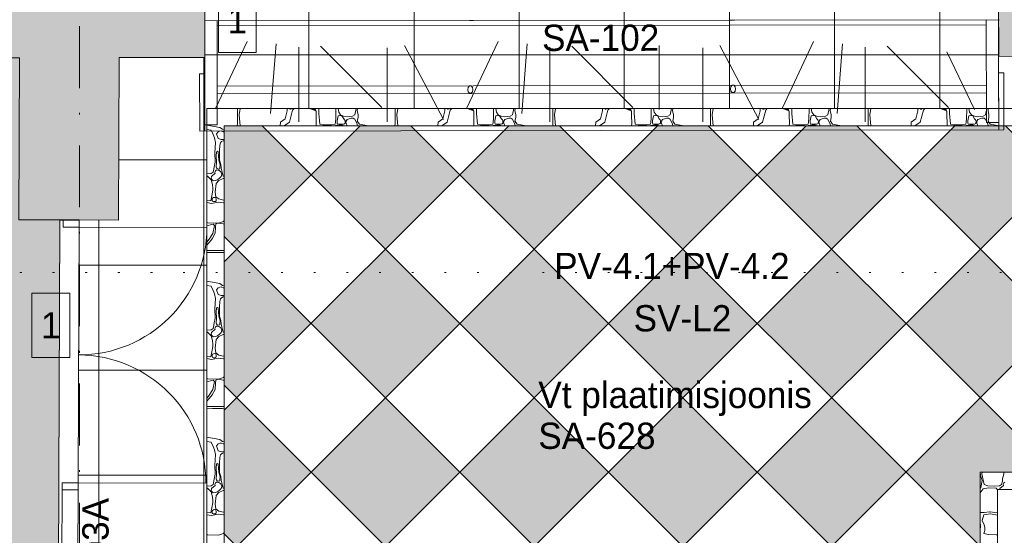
# Paper-space layout 'SA-902 Ruumi 103 siseviimistlused' of a CAD drawing. Header units: millimetres. Extents: x 15 to 415, y 5 to 292.
# Tile 46 of 71: x 135 to 191, y 98 to 127. Entities that reach past the tile are written whole.
import ezdxf
from ezdxf.xclip import XClip

# ---------------------------------------------------------------- set-up
doc = ezdxf.new("R2010")
doc.units = ezdxf.units.MM
doc.header["$MEASUREMENT"] = 0
doc.header["$XCLIPFRAME"] = 2
doc.linetypes.add('Dense Dotted', pattern=[1.763889, 0, -1.763889])
doc.linetypes.add('Dot & Dashed', pattern=[6.702778, 3.527778, -1.763889, 0, -1.411111])
for name, color, linetype in [('AR - Lõikejoon plaanis', 7, 'Continuous'), ('AR - Mööbel', 7, 'Continuous'), ('AR - Seinad SS 2', 7, 'Continuous'), ('AR - Seinad SS.ol', 7, 'Continuous'), ('AR - Teljed', 7, 'Continuous'), ('Märkused - Muinsuskaitselised väärtused', 7, 'Continuous'), ('SA - põrandaviimistlus', 7, 'Continuous'), ('SA - tähistused - põrandaviimistlus', 7, 'Continuous'), ('SA - tähistused - seinteviimistlus', 7, 'Continuous')]:
    doc.layers.add(name, color=color, linetype=linetype)
doc.styles.add('GENERATED_STYLE_1', font='txt')
doc.styles.add('GENERATED_STYLE_3', font='txt')
doc.styles.add('GENERATED_STYLE_4', font='txt')

# ---------------------------------------------------------------- blocks, each defined once
blk = doc.blocks.new('*X11')
at = {"layer": 'SA - põrandaviimistlus', "color": 254, "linetype": 'Continuous', "lineweight": 13}
for p, q in [((147.367, 121.361), (147.374, 122.115)), ((147.374, 122.115), (147.377, 122.227)), ((147.519, 122.227), (147.464, 121.853)), ((150.097, 121.637), (150.209, 122.081)), ((150.209, 122.081), (150.203, 122.227)), ((150.521, 122.128), (150.347, 121.439)), ((150.349, 122.227), (150.355, 122.209)), ((150.355, 122.209), (150.368, 122.177)), ((150.368, 122.177), (150.407, 122.181)), ((150.407, 122.181), (150.442, 122.208)), ((150.442, 122.208), (150.455, 122.227)), ((150.609, 122.227), (150.521, 122.128)), ((151.487, 122.219), (151.455, 122.227)), ((151.754, 122.128), (151.487, 122.219)), ((151.708, 122.187), (151.659, 122.227)), ((151.774, 122.163), (151.708, 122.187)), ((151.834, 122.105), (151.754, 122.128)), ((151.804, 122.166), (151.774, 122.163)), ((151.82, 122.183), (151.804, 122.166)), ((151.846, 122.221), (151.82, 122.183)), ((151.86, 122.075), (151.834, 122.105)), ((151.847, 122.227), (151.846, 122.221)), ((151.861, 122.051), (151.86, 122.075)), ((151.863, 121.848), (151.861, 122.051)), ((152.019, 122.227), (152.013, 121.927)), ((152.986, 121.646), (152.994, 122.148)), ((152.994, 122.148), (152.994, 122.227)), ((153.119, 122.227), (153.153, 122.016)), ((153.153, 122.016), (153.261, 121.865)), ((154.075, 121.865), (154.145, 122.227)), ((154.22, 122.227), (154.21, 122.085)), ((154.21, 122.085), (154.265, 121.875)), ((156.367, 121.361), (156.374, 122.115)), ((156.374, 122.115), (156.377, 122.227)), ((156.519, 122.227), (156.464, 121.853)), ((159.097, 121.637), (159.209, 122.081)), ((159.209, 122.081), (159.203, 122.227)), ((159.521, 122.128), (159.347, 121.439)), ((159.349, 122.227), (159.355, 122.209)), ((159.355, 122.209), (159.368, 122.177)), ((159.368, 122.177), (159.407, 122.181)), ((159.407, 122.181), (159.442, 122.208)), ((159.442, 122.208), (159.455, 122.227)), ((159.609, 122.227), (159.521, 122.128)), ((160.487, 122.219), (160.455, 122.227)), ((160.754, 122.128), (160.487, 122.219)), ((160.708, 122.187), (160.659, 122.227)), ((160.774, 122.163), (160.708, 122.187)), ((160.834, 122.105), (160.754, 122.128)), ((160.804, 122.166), (160.774, 122.163)), ((160.82, 122.183), (160.804, 122.166)), ((160.846, 122.221), (160.82, 122.183)), ((160.86, 122.075), (160.834, 122.105)), ((160.847, 122.227), (160.846, 122.221)), ((160.861, 122.051), (160.86, 122.075)), ((160.863, 121.848), (160.861, 122.051)), ((161.019, 122.227), (161.013, 121.927)), ((161.986, 121.646), (161.994, 122.148)), ((161.994, 122.148), (161.994, 122.227)), ((162.119, 122.227), (162.153, 122.016)), ((162.153, 122.016), (162.261, 121.865)), ((163.075, 121.865), (163.145, 122.227)), ((163.22, 122.227), (163.21, 122.085)), ((163.21, 122.085), (163.265, 121.875)), ((165.367, 121.361), (165.374, 122.115)), ((165.374, 122.115), (165.377, 122.227)), ((165.519, 122.227), (165.464, 121.853)), ((168.097, 121.637), (168.209, 122.081)), ((168.209, 122.081), (168.203, 122.227)), ((168.521, 122.128), (168.347, 121.439)), ((168.349, 122.227), (168.355, 122.209)), ((168.355, 122.209), (168.368, 122.177)), ((168.368, 122.177), (168.407, 122.181)), ((168.407, 122.181), (168.442, 122.208)), ((168.442, 122.208), (168.455, 122.227)), ((168.609, 122.227), (168.521, 122.128)), ((169.487, 122.219), (169.455, 122.227)), ((169.754, 122.128), (169.487, 122.219)), ((169.708, 122.187), (169.659, 122.227)), ((169.774, 122.163), (169.708, 122.187)), ((169.834, 122.105), (169.754, 122.128)), ((169.804, 122.166), (169.774, 122.163)), ((169.82, 122.183), (169.804, 122.166)), ((169.846, 122.221), (169.82, 122.183)), ((169.86, 122.075), (169.834, 122.105)), ((169.847, 122.227), (169.846, 122.221)), ((169.861, 122.051), (169.86, 122.075)), ((169.863, 121.848), (169.861, 122.051)), ((170.019, 122.227), (170.013, 121.927)), ((170.986, 121.646), (170.994, 122.148)), ((170.994, 122.148), (170.994, 122.227)), ((171.119, 122.227), (171.153, 122.016)), ((171.153, 122.016), (171.261, 121.865)), ((172.075, 121.865), (172.145, 122.227)), ((172.22, 122.227), (172.21, 122.085)), ((172.21, 122.085), (172.265, 121.875)), ((174.367, 121.361), (174.374, 122.115)), ((174.374, 122.115), (174.377, 122.227)), ((174.519, 122.227), (174.464, 121.853)), ((177.097, 121.637), (177.209, 122.081)), ((177.209, 122.081), (177.203, 122.227)), ((177.521, 122.128), (177.347, 121.439)), ((177.349, 122.227), (177.355, 122.209)), ((177.355, 122.209), (177.368, 122.177)), ((177.368, 122.177), (177.407, 122.181)), ((177.407, 122.181), (177.442, 122.208)), ((177.442, 122.208), (177.455, 122.227)), ((177.609, 122.227), (177.521, 122.128)), ((178.487, 122.219), (178.455, 122.227)), ((178.754, 122.128), (178.487, 122.219)), ((178.708, 122.187), (178.659, 122.227)), ((178.774, 122.163), (178.708, 122.187)), ((178.834, 122.105), (178.754, 122.128)), ((178.804, 122.166), (178.774, 122.163)), ((178.82, 122.183), (178.804, 122.166)), ((178.846, 122.221), (178.82, 122.183)), ((178.86, 122.075), (178.834, 122.105)), ((178.847, 122.227), (178.846, 122.221)), ((178.861, 122.051), (178.86, 122.075)), ((178.863, 121.848), (178.861, 122.051)), ((179.019, 122.227), (179.013, 121.927)), ((179.986, 121.646), (179.994, 122.148)), ((179.994, 122.148), (179.994, 122.227)), ((180.119, 122.227), (180.153, 122.016)), ((180.153, 122.016), (180.261, 121.865)), ((181.075, 121.865), (181.145, 122.227)), ((181.22, 122.227), (181.21, 122.085)), ((181.21, 122.085), (181.265, 121.875)), ((183.367, 121.361), (183.374, 122.115)), ((183.374, 122.115), (183.377, 122.227)), ((183.519, 122.227), (183.464, 121.853)), ((186.097, 121.637), (186.209, 122.081)), ((186.209, 122.081), (186.203, 122.227)), ((186.521, 122.128), (186.347, 121.439)), ((186.349, 122.227), (186.355, 122.209)), ((186.355, 122.209), (186.368, 122.177)), ((186.368, 122.177), (186.407, 122.181)), ((186.407, 122.181), (186.442, 122.208)), ((186.442, 122.208), (186.455, 122.227)), ((186.609, 122.227), (186.521, 122.128)), ((187.487, 122.219), (187.455, 122.227)), ((187.754, 122.128), (187.487, 122.219)), ((187.708, 122.187), (187.659, 122.227)), ((187.774, 122.163), (187.708, 122.187)), ((187.834, 122.105), (187.754, 122.128)), ((187.804, 122.166), (187.774, 122.163)), ((187.82, 122.183), (187.804, 122.166)), ((187.846, 122.221), (187.82, 122.183)), ((187.86, 122.075), (187.834, 122.105)), ((187.847, 122.227), (187.846, 122.221)), ((187.861, 122.051), (187.86, 122.075)), ((187.863, 121.848), (187.861, 122.051)), ((188.019, 122.227), (188.013, 121.927)), ((188.986, 121.646), (188.994, 122.148)), ((188.994, 122.148), (188.994, 122.227)), ((189.119, 122.227), (189.153, 122.016)), ((189.153, 122.016), (189.261, 121.865)), ((190.075, 121.865), (190.145, 122.227)), ((190.22, 122.227), (190.21, 122.085)), ((190.21, 122.085), (190.265, 121.875)), ((147.464, 121.853), (147.528, 121.231)), ((149.817, 121.231), (149.822, 121.434)), ((149.822, 121.434), (150.097, 121.637)), ((150.347, 121.439), (150.037, 121.231)), ((151.873, 121.37), (151.863, 121.848)), ((152.013, 121.927), (152.066, 121.325)), ((152.943, 121.325), (152.972, 121.445)), ((152.972, 121.445), (152.986, 121.646)), ((153.059, 121.509), (153.057, 121.388)), ((153.057, 121.388), (153.073, 121.346)), ((153.112, 121.793), (153.059, 121.509)), ((153.131, 121.806), (153.112, 121.793)), ((153.182, 121.82), (153.131, 121.806)), ((153.338, 121.793), (153.182, 121.82)), ((153.261, 121.865), (153.43, 121.779)), ((153.445, 121.633), (153.338, 121.793)), ((153.43, 121.779), (153.634, 121.746)), ((153.491, 121.568), (153.445, 121.633)), ((153.518, 121.537), (153.491, 121.568)), ((153.527, 121.477), (153.518, 121.537)), ((153.519, 121.379), (153.527, 121.477)), ((153.575, 121.502), (153.563, 121.448)), ((153.563, 121.448), (153.573, 121.381)), ((153.628, 121.583), (153.575, 121.502)), ((153.859, 121.667), (153.628, 121.583)), ((153.634, 121.746), (153.935, 121.782)), ((153.934, 121.67), (153.859, 121.667)), ((153.982, 121.659), (153.934, 121.67)), ((153.935, 121.782), (154.075, 121.865)), ((154.033, 121.637), (153.982, 121.659)), ((154.074, 121.603), (154.033, 121.637)), ((154.209, 121.317), (154.074, 121.603)), ((154.257, 121.711), (154.213, 121.496)), ((154.213, 121.496), (154.334, 121.318)), ((154.265, 121.875), (154.257, 121.711)), ((156.464, 121.853), (156.528, 121.231)), ((158.817, 121.231), (158.822, 121.434)), ((158.822, 121.434), (159.097, 121.637)), ((159.347, 121.439), (159.037, 121.231)), ((160.873, 121.37), (160.863, 121.848)), ((161.013, 121.927), (161.066, 121.325)), ((161.943, 121.325), (161.972, 121.445)), ((161.972, 121.445), (161.986, 121.646)), ((162.059, 121.509), (162.057, 121.388)), ((162.057, 121.388), (162.073, 121.346)), ((162.112, 121.793), (162.059, 121.509)), ((162.131, 121.806), (162.112, 121.793)), ((162.182, 121.82), (162.131, 121.806)), ((162.338, 121.793), (162.182, 121.82)), ((162.261, 121.865), (162.43, 121.779)), ((162.445, 121.633), (162.338, 121.793)), ((162.43, 121.779), (162.634, 121.746)), ((162.491, 121.568), (162.445, 121.633)), ((162.518, 121.537), (162.491, 121.568)), ((162.527, 121.477), (162.518, 121.537)), ((162.519, 121.379), (162.527, 121.477)), ((162.575, 121.502), (162.563, 121.448)), ((162.563, 121.448), (162.573, 121.381)), ((162.628, 121.583), (162.575, 121.502)), ((162.859, 121.667), (162.628, 121.583)), ((162.634, 121.746), (162.935, 121.782)), ((162.934, 121.67), (162.859, 121.667)), ((162.982, 121.659), (162.934, 121.67)), ((162.935, 121.782), (163.075, 121.865)), ((163.033, 121.637), (162.982, 121.659)), ((163.074, 121.603), (163.033, 121.637)), ((163.209, 121.317), (163.074, 121.603)), ((163.257, 121.711), (163.213, 121.496)), ((163.213, 121.496), (163.334, 121.318)), ((163.265, 121.875), (163.257, 121.711)), ((165.464, 121.853), (165.528, 121.231)), ((167.817, 121.231), (167.822, 121.434)), ((167.822, 121.434), (168.097, 121.637)), ((168.347, 121.439), (168.037, 121.231)), ((169.873, 121.37), (169.863, 121.848)), ((170.013, 121.927), (170.066, 121.325)), ((170.943, 121.325), (170.972, 121.445)), ((170.972, 121.445), (170.986, 121.646)), ((171.059, 121.509), (171.057, 121.388)), ((171.057, 121.388), (171.073, 121.346)), ((171.112, 121.793), (171.059, 121.509)), ((171.131, 121.806), (171.112, 121.793)), ((171.182, 121.82), (171.131, 121.806)), ((171.338, 121.793), (171.182, 121.82)), ((171.261, 121.865), (171.43, 121.779)), ((171.445, 121.633), (171.338, 121.793)), ((171.43, 121.779), (171.634, 121.746)), ((171.491, 121.568), (171.445, 121.633)), ((171.518, 121.537), (171.491, 121.568)), ((171.527, 121.477), (171.518, 121.537)), ((171.519, 121.379), (171.527, 121.477)), ((171.575, 121.502), (171.563, 121.448)), ((171.563, 121.448), (171.573, 121.381)), ((171.628, 121.583), (171.575, 121.502)), ((171.859, 121.667), (171.628, 121.583)), ((171.634, 121.746), (171.935, 121.782)), ((171.934, 121.67), (171.859, 121.667)), ((171.982, 121.659), (171.934, 121.67)), ((171.935, 121.782), (172.075, 121.865)), ((172.033, 121.637), (171.982, 121.659)), ((172.074, 121.603), (172.033, 121.637)), ((172.209, 121.317), (172.074, 121.603)), ((172.257, 121.711), (172.213, 121.496)), ((172.213, 121.496), (172.334, 121.318)), ((172.265, 121.875), (172.257, 121.711)), ((174.464, 121.853), (174.528, 121.231)), ((176.817, 121.231), (176.822, 121.434)), ((176.822, 121.434), (177.097, 121.637)), ((177.347, 121.439), (177.037, 121.231)), ((178.873, 121.37), (178.863, 121.848)), ((179.013, 121.927), (179.066, 121.325)), ((179.943, 121.325), (179.972, 121.445)), ((179.972, 121.445), (179.986, 121.646)), ((180.059, 121.509), (180.057, 121.388)), ((180.057, 121.388), (180.073, 121.346)), ((180.112, 121.793), (180.059, 121.509)), ((180.131, 121.806), (180.112, 121.793)), ((180.182, 121.82), (180.131, 121.806)), ((180.338, 121.793), (180.182, 121.82)), ((180.261, 121.865), (180.43, 121.779)), ((180.445, 121.633), (180.338, 121.793)), ((180.43, 121.779), (180.634, 121.746)), ((180.491, 121.568), (180.445, 121.633)), ((180.518, 121.537), (180.491, 121.568)), ((180.527, 121.477), (180.518, 121.537)), ((180.519, 121.379), (180.527, 121.477)), ((180.575, 121.502), (180.563, 121.448)), ((180.563, 121.448), (180.573, 121.381)), ((180.628, 121.583), (180.575, 121.502)), ((180.859, 121.667), (180.628, 121.583)), ((180.634, 121.746), (180.935, 121.782)), ((180.934, 121.67), (180.859, 121.667)), ((180.982, 121.659), (180.934, 121.67)), ((180.935, 121.782), (181.075, 121.865)), ((181.033, 121.637), (180.982, 121.659)), ((181.074, 121.603), (181.033, 121.637)), ((181.209, 121.317), (181.074, 121.603)), ((181.257, 121.711), (181.213, 121.496)), ((181.213, 121.496), (181.334, 121.318)), ((181.265, 121.875), (181.257, 121.711)), ((183.464, 121.853), (183.528, 121.231)), ((185.817, 121.231), (185.822, 121.434)), ((185.822, 121.434), (186.097, 121.637)), ((186.347, 121.439), (186.037, 121.231)), ((187.873, 121.37), (187.863, 121.848)), ((188.013, 121.927), (188.066, 121.325)), ((188.943, 121.325), (188.972, 121.445)), ((188.972, 121.445), (188.986, 121.646)), ((189.059, 121.509), (189.057, 121.388)), ((189.057, 121.388), (189.073, 121.346)), ((189.112, 121.793), (189.059, 121.509)), ((189.131, 121.806), (189.112, 121.793)), ((189.182, 121.82), (189.131, 121.806)), ((189.338, 121.793), (189.182, 121.82)), ((189.261, 121.865), (189.43, 121.779)), ((189.445, 121.633), (189.338, 121.793)), ((189.43, 121.779), (189.634, 121.746)), ((189.491, 121.568), (189.445, 121.633)), ((189.518, 121.537), (189.491, 121.568)), ((189.527, 121.477), (189.518, 121.537)), ((189.519, 121.379), (189.527, 121.477)), ((189.575, 121.502), (189.563, 121.448)), ((189.563, 121.448), (189.573, 121.381)), ((189.628, 121.583), (189.575, 121.502)), ((189.859, 121.667), (189.628, 121.583)), ((189.634, 121.746), (189.935, 121.782)), ((189.934, 121.67), (189.859, 121.667)), ((189.982, 121.659), (189.934, 121.67)), ((189.935, 121.782), (190.075, 121.865)), ((190.033, 121.637), (189.982, 121.659)), ((190.074, 121.603), (190.033, 121.637)), ((190.209, 121.317), (190.074, 121.603)), ((190.257, 121.711), (190.213, 121.496)), ((190.213, 121.496), (190.334, 121.318)), ((190.265, 121.875), (190.257, 121.711)), ((145.626, 121.268), (146.374, 121.141)), ((145.877, 120.988), (145.626, 121.028)), ((145.978, 120.736), (145.877, 120.988)), ((146.268, 120.897), (146.176, 120.78)), ((146.374, 120.933), (146.268, 120.897)), ((146.374, 121.141), (146.512, 121.032)), ((146.454, 120.939), (146.374, 120.933)), ((146.471, 120.931), (146.454, 120.939)), ((146.55, 120.897), (146.471, 120.931)), ((146.512, 121.032), (146.622, 121.006)), ((146.622, 120.888), (146.55, 120.897)), ((147.364, 121.231), (147.367, 121.361)), ((151.87, 121.231), (151.873, 121.37)), ((152.066, 121.325), (152.248, 121.284)), ((152.248, 121.284), (152.503, 121.287)), ((152.503, 121.287), (152.744, 121.288)), ((152.744, 121.288), (152.943, 121.325)), ((152.967, 121.24), (152.929, 121.231)), ((153.171, 121.268), (152.967, 121.24)), ((153.073, 121.346), (153.083, 121.322)), ((153.083, 121.322), (153.112, 121.317)), ((153.112, 121.317), (153.338, 121.317)), ((153.342, 121.265), (153.171, 121.268)), ((153.338, 121.317), (153.432, 121.325)), ((153.474, 121.236), (153.342, 121.265)), ((153.432, 121.325), (153.475, 121.335)), ((153.478, 121.231), (153.474, 121.236)), ((153.475, 121.335), (153.507, 121.359)), ((153.507, 121.359), (153.519, 121.379)), ((153.573, 121.381), (153.637, 121.231)), ((154.223, 121.231), (154.209, 121.317)), ((154.334, 121.318), (154.842, 121.231)), ((156.364, 121.231), (156.367, 121.361)), ((160.87, 121.231), (160.873, 121.37)), ((161.066, 121.325), (161.248, 121.284)), ((161.248, 121.284), (161.503, 121.287)), ((161.503, 121.287), (161.744, 121.288)), ((161.744, 121.288), (161.943, 121.325)), ((161.967, 121.24), (161.929, 121.231)), ((162.171, 121.268), (161.967, 121.24)), ((162.073, 121.346), (162.083, 121.322)), ((162.083, 121.322), (162.112, 121.317)), ((162.112, 121.317), (162.338, 121.317)), ((162.342, 121.265), (162.171, 121.268)), ((162.338, 121.317), (162.432, 121.325)), ((162.474, 121.236), (162.342, 121.265)), ((162.432, 121.325), (162.475, 121.335)), ((162.478, 121.231), (162.474, 121.236)), ((162.475, 121.335), (162.507, 121.359)), ((162.507, 121.359), (162.519, 121.379)), ((162.573, 121.381), (162.637, 121.231)), ((163.223, 121.231), (163.209, 121.317)), ((163.334, 121.318), (163.842, 121.231)), ((165.364, 121.231), (165.367, 121.361)), ((169.87, 121.231), (169.873, 121.37)), ((170.066, 121.325), (170.248, 121.284)), ((170.248, 121.284), (170.503, 121.287)), ((170.503, 121.287), (170.744, 121.288)), ((170.744, 121.288), (170.943, 121.325)), ((170.967, 121.24), (170.929, 121.231)), ((171.171, 121.268), (170.967, 121.24)), ((171.073, 121.346), (171.083, 121.322)), ((171.083, 121.322), (171.112, 121.317)), ((171.112, 121.317), (171.338, 121.317)), ((171.342, 121.265), (171.171, 121.268)), ((171.338, 121.317), (171.432, 121.325)), ((171.474, 121.236), (171.342, 121.265)), ((171.432, 121.325), (171.475, 121.335)), ((171.478, 121.231), (171.474, 121.236)), ((171.475, 121.335), (171.507, 121.359)), ((171.507, 121.359), (171.519, 121.379)), ((171.573, 121.381), (171.637, 121.231)), ((172.223, 121.231), (172.209, 121.317)), ((172.334, 121.318), (172.842, 121.231)), ((174.364, 121.231), (174.367, 121.361)), ((178.87, 121.231), (178.873, 121.37)), ((179.066, 121.325), (179.248, 121.284)), ((179.248, 121.284), (179.503, 121.287)), ((179.503, 121.287), (179.744, 121.288)), ((179.744, 121.288), (179.943, 121.325)), ((179.967, 121.24), (179.929, 121.231)), ((180.171, 121.268), (179.967, 121.24)), ((180.073, 121.346), (180.083, 121.322)), ((180.083, 121.322), (180.112, 121.317)), ((180.112, 121.317), (180.338, 121.317)), ((180.342, 121.265), (180.171, 121.268)), ((180.338, 121.317), (180.432, 121.325)), ((180.474, 121.236), (180.342, 121.265)), ((180.432, 121.325), (180.475, 121.335)), ((180.478, 121.231), (180.474, 121.236)), ((180.475, 121.335), (180.507, 121.359)), ((180.507, 121.359), (180.519, 121.379)), ((180.573, 121.381), (180.637, 121.231)), ((181.223, 121.231), (181.209, 121.317)), ((181.334, 121.318), (181.842, 121.231)), ((183.364, 121.231), (183.367, 121.361)), ((187.87, 121.231), (187.873, 121.37)), ((188.066, 121.325), (188.248, 121.284)), ((188.248, 121.284), (188.503, 121.287)), ((188.503, 121.287), (188.744, 121.288)), ((188.744, 121.288), (188.943, 121.325)), ((188.967, 121.24), (188.929, 121.231)), ((189.171, 121.268), (188.967, 121.24)), ((189.073, 121.346), (189.083, 121.322)), ((189.083, 121.322), (189.112, 121.317)), ((189.112, 121.317), (189.338, 121.317)), ((189.342, 121.265), (189.171, 121.268)), ((189.338, 121.317), (189.432, 121.325)), ((189.474, 121.236), (189.342, 121.265)), ((189.432, 121.325), (189.475, 121.335)), ((189.478, 121.231), (189.474, 121.236)), ((189.475, 121.335), (189.507, 121.359)), ((189.507, 121.359), (189.519, 121.379)), ((189.573, 121.381), (189.637, 121.231)), ((190.223, 121.231), (190.209, 121.317)), ((190.334, 121.318), (190.842, 121.231)), ((146.07, 120.55), (145.978, 120.736)), ((146.127, 120.278), (146.07, 120.55)), ((146.09, 119.686), (146.127, 120.278)), ((146.176, 120.78), (146.268, 120.503)), ((146.268, 120.503), (146.436, 120.446)), ((146.404, 120.268), (146.362, 120.119)), ((146.456, 120.327), (146.404, 120.268)), ((146.436, 120.446), (146.622, 120.457)), ((146.555, 120.372), (146.456, 120.327)), ((146.622, 120.368), (146.555, 120.372)), ((146.172, 119.725), (146.153, 119.524)), ((146.19, 119.76), (146.172, 119.725)), ((146.23, 119.774), (146.19, 119.76)), ((146.267, 119.749), (146.23, 119.774)), ((146.278, 119.725), (146.267, 119.749)), ((146.31, 119.271), (146.278, 119.725)), ((146.362, 120.119), (146.345, 119.807)), ((146.345, 119.807), (146.357, 119.265)), ((146.043, 118.891), (146.109, 119.161)), ((146.109, 119.161), (146.09, 119.686)), ((146.153, 119.524), (146.181, 119.158)), ((146.181, 119.158), (146.159, 118.882)), ((146.378, 119.01), (146.31, 119.271)), ((146.357, 119.265), (146.424, 119.027)), ((145.869, 118.499), (145.978, 118.576)), ((145.978, 118.576), (146.03, 118.762)), ((146.03, 118.762), (146.043, 118.891)), ((146.093, 118.615), (146.079, 118.573)), ((146.079, 118.573), (146.093, 118.524)), ((146.111, 118.669), (146.093, 118.615)), ((146.172, 118.709), (146.111, 118.669)), ((146.159, 118.882), (146.172, 118.836)), ((146.172, 118.836), (146.209, 118.785)), ((146.246, 118.7), (146.172, 118.709)), ((146.209, 118.785), (146.308, 118.754)), ((146.316, 118.689), (146.246, 118.7)), ((146.308, 118.754), (146.359, 118.78)), ((146.426, 118.606), (146.316, 118.689)), ((146.359, 118.78), (146.376, 118.836)), ((146.376, 118.836), (146.378, 119.01)), ((146.424, 119.027), (146.436, 118.821)), ((146.48, 118.466), (146.426, 118.606)), ((146.436, 118.821), (146.555, 118.358)), ((145.626, 118.48), (145.869, 118.499)), ((145.626, 118.36), (145.671, 118.358)), ((145.671, 118.358), (145.881, 118.148)), ((145.885, 118.339), (145.879, 118.218)), ((145.879, 118.218), (145.922, 118.152)), ((145.881, 118.148), (145.945, 117.874)), ((146.093, 118.524), (145.885, 118.339)), ((145.922, 118.152), (145.982, 118.095)), ((145.982, 118.095), (146.119, 118.105)), ((146.119, 118.105), (146.225, 118.154)), ((146.303, 118.105), (146.152, 117.935)), ((146.225, 118.154), (146.372, 118.267)), ((146.555, 118.222), (146.303, 118.105)), ((146.372, 118.267), (146.451, 118.345)), ((146.451, 118.345), (146.48, 118.466)), ((146.555, 118.358), (146.622, 118.351)), ((146.622, 118.225), (146.555, 118.222)), ((145.966, 117.547), (145.92, 117.238)), ((145.945, 117.874), (145.94, 117.836)), ((145.94, 117.836), (145.964, 117.695)), ((145.964, 117.695), (145.966, 117.547)), ((146.152, 117.935), (146.092, 117.442)), ((145.848, 116.948), (145.626, 116.974)), ((145.92, 117.238), (145.848, 116.948)), ((145.935, 117.054), (145.931, 116.99)), ((145.931, 116.99), (145.939, 116.941)), ((145.958, 117.095), (145.935, 117.054)), ((145.939, 116.941), (145.958, 116.919)), ((145.998, 117.131), (145.958, 117.095)), ((145.958, 116.919), (146.011, 116.901)), ((146.064, 117.146), (145.998, 117.131)), ((146.011, 116.901), (146.074, 116.9)), ((146.131, 117.13), (146.064, 117.146)), ((146.074, 116.9), (146.115, 116.904)), ((146.092, 117.442), (146.144, 117.177)), ((146.115, 116.904), (146.144, 116.919)), ((146.144, 117.095), (146.131, 117.13)), ((146.144, 117.177), (146.303, 117.055)), ((146.159, 117.057), (146.144, 117.095)), ((146.144, 116.919), (146.154, 116.952)), ((146.154, 116.952), (146.162, 117.004)), ((146.162, 117.004), (146.159, 117.057)), ((146.303, 117.055), (146.573, 116.991)), ((146.573, 116.991), (146.622, 116.989)), ((145.626, 116.845), (145.884, 116.795)), ((145.884, 116.795), (146.278, 116.877)), ((146.278, 116.877), (146.582, 116.84)), ((146.582, 116.84), (146.622, 116.821)), ((146.582, 115.772), (146.283, 115.673)), ((146.622, 115.861), (146.582, 115.772)), ((145.683, 115.698), (145.626, 115.7)), ((145.916, 115.604), (145.626, 115.525)), ((146.283, 115.673), (145.683, 115.698)), ((145.991, 115.614), (145.916, 115.604)), ((145.963, 115.084), (146.061, 115.54)), ((146.061, 115.54), (145.991, 115.614)), ((146.117, 115.445), (146.102, 115.094)), ((146.144, 115.626), (146.117, 115.445)), ((146.248, 115.666), (146.144, 115.626)), ((146.55, 115.626), (146.248, 115.666)), ((146.622, 115.619), (146.55, 115.626)), ((145.626, 114.578), (145.763, 114.754)), ((145.763, 114.754), (145.963, 115.084)), ((145.921, 114.777), (145.763, 114.569)), ((146.102, 115.094), (145.921, 114.777)), ((145.763, 114.569), (145.626, 114.409)), ((145.626, 114.111), (146.622, 114.113)), ((145.956, 113.996), (145.626, 113.988)), ((146.528, 113.999), (145.956, 113.996)), ((146.622, 113.988), (146.528, 113.999)), ((145.626, 112.354), (146.374, 112.227)), ((145.877, 112.074), (145.626, 112.114)), ((145.978, 111.822), (145.877, 112.074)), ((146.268, 111.983), (146.176, 111.866)), ((146.176, 111.866), (146.268, 111.589)), ((146.374, 112.019), (146.268, 111.983)), ((146.374, 112.227), (146.512, 112.118)), ((146.454, 112.025), (146.374, 112.019)), ((146.471, 112.017), (146.454, 112.025)), ((146.55, 111.983), (146.471, 112.017)), ((146.512, 112.118), (146.622, 112.092)), ((146.622, 111.974), (146.55, 111.983)), ((146.07, 111.636), (145.978, 111.822)), ((146.127, 111.364), (146.07, 111.636)), ((146.09, 110.772), (146.127, 111.364)), ((146.268, 111.589), (146.436, 111.532)), ((146.404, 111.354), (146.362, 111.205)), ((146.456, 111.413), (146.404, 111.354)), ((146.436, 111.532), (146.622, 111.543)), ((146.555, 111.458), (146.456, 111.413)), ((146.622, 111.454), (146.555, 111.458)), ((146.109, 110.247), (146.09, 110.772)), ((146.172, 110.811), (146.153, 110.61)), ((146.19, 110.846), (146.172, 110.811)), ((146.23, 110.861), (146.19, 110.846)), ((146.267, 110.835), (146.23, 110.861)), ((146.278, 110.811), (146.267, 110.835)), ((146.31, 110.357), (146.278, 110.811)), ((146.362, 111.205), (146.345, 110.893)), ((146.345, 110.893), (146.357, 110.351)), ((146.043, 109.977), (146.109, 110.247)), ((146.153, 110.61), (146.181, 110.244)), ((146.181, 110.244), (146.159, 109.968)), ((146.378, 110.096), (146.31, 110.357)), ((146.357, 110.351), (146.424, 110.113)), ((145.626, 109.566), (145.869, 109.585)), ((145.869, 109.585), (145.978, 109.662)), ((146.093, 109.61), (145.885, 109.426)), ((145.978, 109.662), (146.03, 109.848)), ((146.03, 109.848), (146.043, 109.977)), ((146.093, 109.701), (146.079, 109.659)), ((146.079, 109.659), (146.093, 109.61)), ((146.111, 109.755), (146.093, 109.701)), ((146.172, 109.795), (146.111, 109.755)), ((146.159, 109.968), (146.172, 109.922)), ((146.172, 109.922), (146.209, 109.871)), ((146.246, 109.786), (146.172, 109.795)), ((146.209, 109.871), (146.308, 109.84)), ((146.316, 109.775), (146.246, 109.786)), ((146.308, 109.84), (146.359, 109.866)), ((146.426, 109.692), (146.316, 109.775)), ((146.359, 109.866), (146.376, 109.922)), ((146.376, 109.922), (146.378, 110.096)), ((146.424, 110.113), (146.436, 109.907)), ((146.48, 109.552), (146.426, 109.692)), ((146.436, 109.907), (146.555, 109.444)), ((145.626, 109.446), (145.671, 109.444)), ((145.671, 109.444), (145.881, 109.234)), ((145.885, 109.426), (145.879, 109.304)), ((145.879, 109.304), (145.922, 109.238)), ((145.881, 109.234), (145.945, 108.96)), ((145.922, 109.238), (145.982, 109.181)), ((145.982, 109.181), (146.119, 109.191)), ((146.152, 109.021), (146.092, 108.528)), ((146.119, 109.191), (146.225, 109.24)), ((146.303, 109.191), (146.152, 109.021)), ((146.225, 109.24), (146.372, 109.353)), ((146.555, 109.308), (146.303, 109.191)), ((146.372, 109.353), (146.451, 109.431)), ((146.451, 109.431), (146.48, 109.552)), ((146.555, 109.444), (146.622, 109.437)), ((146.622, 109.311), (146.555, 109.308)), ((145.966, 108.633), (145.92, 108.324)), ((145.945, 108.96), (145.94, 108.922)), ((145.94, 108.922), (145.964, 108.781)), ((145.964, 108.781), (145.966, 108.633)), ((146.092, 108.528), (146.144, 108.263)), ((145.848, 108.034), (145.626, 108.06)), ((145.626, 107.932), (145.884, 107.881)), ((145.92, 108.324), (145.848, 108.034)), ((145.884, 107.881), (146.278, 107.963)), ((145.935, 108.14), (145.931, 108.076)), ((145.931, 108.076), (145.939, 108.027)), ((145.958, 108.181), (145.935, 108.14)), ((145.939, 108.027), (145.958, 108.005)), ((145.998, 108.217), (145.958, 108.181)), ((145.958, 108.005), (146.011, 107.987)), ((146.064, 108.232), (145.998, 108.217)), ((146.011, 107.987), (146.074, 107.986)), ((146.131, 108.216), (146.064, 108.232)), ((146.074, 107.986), (146.115, 107.99)), ((146.115, 107.99), (146.144, 108.005)), ((146.144, 108.181), (146.131, 108.216)), ((146.144, 108.263), (146.303, 108.141)), ((146.159, 108.143), (146.144, 108.181)), ((146.144, 108.005), (146.154, 108.038)), ((146.154, 108.038), (146.162, 108.09)), ((146.162, 108.09), (146.159, 108.143)), ((146.278, 107.963), (146.582, 107.926)), ((146.303, 108.141), (146.573, 108.077)), ((146.573, 108.077), (146.622, 108.075)), ((146.582, 107.926), (146.622, 107.908)), ((145.683, 106.784), (145.626, 106.786)), ((146.283, 106.759), (145.683, 106.784)), ((146.582, 106.858), (146.283, 106.759)), ((146.622, 106.947), (146.582, 106.858)), ((145.916, 106.69), (145.626, 106.611)), ((145.991, 106.7), (145.916, 106.69)), ((145.963, 106.17), (146.061, 106.626)), ((146.061, 106.626), (145.991, 106.7)), ((146.117, 106.531), (146.102, 106.18)), ((146.144, 106.712), (146.117, 106.531)), ((146.248, 106.752), (146.144, 106.712)), ((146.55, 106.712), (146.248, 106.752)), ((146.622, 106.705), (146.55, 106.712)), ((145.626, 105.664), (145.763, 105.84)), ((145.763, 105.655), (145.626, 105.495)), ((145.763, 105.84), (145.963, 106.17)), ((145.921, 105.863), (145.763, 105.655)), ((146.102, 106.18), (145.921, 105.863)), ((145.626, 105.197), (146.622, 105.199)), ((146.528, 105.085), (145.956, 105.082)), ((146.622, 105.074), (146.528, 105.085)), ((145.956, 105.082), (145.626, 105.074)), ((145.626, 103.44), (146.374, 103.313)), ((145.877, 103.16), (145.626, 103.201)), ((145.978, 102.908), (145.877, 103.16)), ((146.07, 102.722), (145.978, 102.908)), ((146.268, 103.069), (146.176, 102.952)), ((146.176, 102.952), (146.268, 102.675)), ((146.374, 103.105), (146.268, 103.069)), ((146.374, 103.313), (146.512, 103.204)), ((146.454, 103.111), (146.374, 103.105)), ((146.471, 103.103), (146.454, 103.111)), ((146.55, 103.069), (146.471, 103.103)), ((146.512, 103.204), (146.622, 103.178)), ((146.622, 103.06), (146.55, 103.069)), ((146.127, 102.45), (146.07, 102.722)), ((146.09, 101.858), (146.127, 102.45)), ((146.268, 102.675), (146.436, 102.618)), ((146.362, 102.291), (146.345, 101.979)), ((146.404, 102.44), (146.362, 102.291)), ((146.456, 102.499), (146.404, 102.44)), ((146.436, 102.618), (146.622, 102.629)), ((146.555, 102.544), (146.456, 102.499)), ((146.622, 102.54), (146.555, 102.544)), ((146.109, 101.333), (146.09, 101.858)), ((146.172, 101.897), (146.153, 101.696)), ((146.19, 101.932), (146.172, 101.897)), ((146.23, 101.947), (146.19, 101.932)), ((146.267, 101.921), (146.23, 101.947)), ((146.278, 101.897), (146.267, 101.921)), ((146.31, 101.443), (146.278, 101.897)), ((146.345, 101.979), (146.357, 101.437)), ((146.043, 101.063), (146.109, 101.333)), ((146.153, 101.696), (146.181, 101.331)), ((146.181, 101.331), (146.159, 101.055)), ((146.378, 101.183), (146.31, 101.443)), ((146.357, 101.437), (146.424, 101.199)), ((146.376, 101.008), (146.378, 101.183)), ((146.424, 101.199), (146.436, 100.993)), ((189.78, 101.3), (189.76, 101.443)), ((189.822, 101.148), (189.78, 101.3)), ((189.869, 101.455), (189.856, 101.347)), ((189.856, 101.347), (189.982, 100.748)), ((191.043, 101.063), (191.109, 101.333)), ((191.109, 101.333), (191.105, 101.455)), ((145.626, 100.652), (145.869, 100.671)), ((145.869, 100.671), (145.978, 100.748)), ((146.093, 100.696), (145.885, 100.512)), ((145.978, 100.748), (146.03, 100.934)), ((146.03, 100.934), (146.043, 101.063)), ((146.093, 100.787), (146.079, 100.745)), ((146.079, 100.745), (146.093, 100.696)), ((146.111, 100.842), (146.093, 100.787)), ((146.172, 100.881), (146.111, 100.842)), ((146.159, 101.055), (146.172, 101.008)), ((146.172, 101.008), (146.209, 100.957)), ((146.246, 100.872), (146.172, 100.881)), ((146.209, 100.957), (146.308, 100.926)), ((146.316, 100.861), (146.246, 100.872)), ((146.308, 100.926), (146.359, 100.952)), ((146.426, 100.778), (146.316, 100.861)), ((146.359, 100.952), (146.376, 101.008)), ((146.48, 100.638), (146.426, 100.778)), ((146.436, 100.993), (146.555, 100.53)), ((146.451, 100.517), (146.48, 100.638)), ((189.798, 100.565), (189.875, 100.968)), ((189.875, 100.968), (189.822, 101.148)), ((189.982, 100.748), (190.205, 100.671)), ((190.205, 100.671), (190.582, 100.649)), ((190.582, 100.649), (190.869, 100.671)), ((190.869, 100.671), (190.978, 100.748)), ((191.093, 100.696), (190.885, 100.512)), ((190.978, 100.748), (191.03, 100.934)), ((191.03, 100.934), (191.043, 101.063)), ((191.093, 100.787), (191.079, 100.745)), ((191.079, 100.745), (191.093, 100.696)), ((191.111, 100.842), (191.093, 100.787)), ((191.172, 100.881), (191.111, 100.842)), ((145.626, 100.532), (145.671, 100.53)), ((145.671, 100.53), (145.881, 100.32)), ((145.885, 100.512), (145.879, 100.39)), ((145.879, 100.39), (145.922, 100.324)), ((145.881, 100.32), (145.945, 100.046)), ((145.922, 100.324), (145.982, 100.267)), ((145.945, 100.046), (145.94, 100.008)), ((145.982, 100.267), (146.119, 100.278)), ((146.152, 100.107), (146.092, 99.614)), ((146.119, 100.278), (146.225, 100.326)), ((146.303, 100.278), (146.152, 100.107)), ((146.225, 100.326), (146.372, 100.439)), ((146.555, 100.394), (146.303, 100.278)), ((146.372, 100.439), (146.451, 100.517)), ((146.555, 100.53), (146.622, 100.523)), ((146.622, 100.397), (146.555, 100.394)), ((189.76, 100.535), (189.798, 100.565)), ((189.76, 100.268), (189.94, 100.503)), ((189.94, 100.503), (190.24, 100.55)), ((190.24, 100.55), (190.671, 100.53)), ((190.671, 100.53), (190.757, 100.444)), ((190.885, 100.512), (190.882, 100.452)), ((145.966, 99.719), (145.92, 99.41)), ((145.94, 100.008), (145.964, 99.867)), ((145.964, 99.867), (145.966, 99.719)), ((146.092, 99.614), (146.144, 99.349)), ((145.848, 99.12), (145.626, 99.146)), ((145.626, 99.018), (145.884, 98.967)), ((145.92, 99.41), (145.848, 99.12)), ((145.884, 98.967), (146.278, 99.049)), ((145.935, 99.226), (145.931, 99.162)), ((145.931, 99.162), (145.939, 99.113)), ((145.958, 99.267), (145.935, 99.226)), ((145.939, 99.113), (145.958, 99.091)), ((145.998, 99.303), (145.958, 99.267)), ((145.958, 99.091), (146.011, 99.073)), ((146.064, 99.318), (145.998, 99.303)), ((146.011, 99.073), (146.074, 99.072)), ((146.131, 99.302), (146.064, 99.318)), ((146.074, 99.072), (146.115, 99.076)), ((146.115, 99.076), (146.144, 99.091)), ((146.144, 99.267), (146.131, 99.302)), ((146.144, 99.349), (146.303, 99.227)), ((146.159, 99.229), (146.144, 99.267)), ((146.144, 99.091), (146.154, 99.124)), ((146.154, 99.124), (146.162, 99.176)), ((146.162, 99.176), (146.159, 99.229)), ((146.278, 99.049), (146.582, 99.012)), ((146.303, 99.227), (146.573, 99.163)), ((146.573, 99.163), (146.622, 99.161)), ((146.582, 99.012), (146.622, 98.994)), ((189.918, 99.142), (189.76, 99.143)), ((189.883, 98.685), (189.975, 99.012)), ((189.998, 99.154), (189.918, 99.142)), ((189.975, 99.012), (190.349, 99.071)), ((190.318, 99.181), (189.998, 99.154)), ((190.757, 99.131), (190.318, 99.181)), ((190.349, 99.071), (190.757, 98.992)), ((189.782, 98.286), (189.76, 98.643)), ((189.982, 98.445), (189.883, 98.685)), ((190.035, 98.269), (189.982, 98.445)), ((145.683, 97.87), (145.626, 97.872)), ((146.283, 97.845), (145.683, 97.87)), ((146.582, 97.944), (146.283, 97.845)), ((146.622, 98.033), (146.582, 97.944)), ((189.76, 98.232), (189.782, 98.286)), ((189.975, 97.944), (190.037, 98.115)), ((190.24, 97.887), (189.975, 97.944)), ((190.037, 98.115), (190.035, 98.269)), ((190.683, 97.87), (190.24, 97.887)), ((190.757, 97.867), (190.683, 97.87))]:
    blk.add_line(p, q, dxfattribs=at)
for p in [(151.834, 122.105), (160.834, 122.105), (169.834, 122.105), (178.834, 122.105), (187.834, 122.105), (190.318, 99.181)]:
    blk.add_point(p, dxfattribs=at)
blk = doc.blocks.new('Drawing_1_1', base_point=(61.449, 53.275))
at = {"layer": 'AR - Seinad SS.ol', "linetype": 'Continuous', "lineweight": 13}
for points in [[(125.521, 130.81), (125.528, 125.11), (145.519, 125.137), (145.512, 130.837)], [(190.812, 130.896), (190.819, 125.196), (212.973, 125.225), (212.963, 130.925)], [(134.89, 115.865), (140.59, 115.843), (140.626, 125.13), (134.925, 125.123)]]:
    blk.add_hatch(color=252, dxfattribs=at).paths.add_polyline_path(points)
at = {"layer": 'AR - Seinad SS.ol', "linetype": 'Continuous', "lineweight": 15}
blk.add_hatch(color=5, dxfattribs=at).paths.add_polyline_path([(137.233, 115.856), (138.333, 115.846)])
at = {"layer": 'SA - põrandaviimistlus', "linetype": 'Continuous', "lineweight": 13}
h = blk.add_hatch(dxfattribs=at)
h.set_pattern_fill('Grid_600x600_0001', color=254, style=0, pattern_type=2)
h.set_pattern_definition([(0, (61.449, 53.2755), (0, 6), []), (90, (61.449, 53.2755), (-6, 0), [])])
h.paths.add_polyline_path([(105.721, 218.244), (105.386, 198.526), (106.736, 198.516), (106.695, 195.537), (108.166, 195.537), (108.166, 192.767), (134.015, 192.767), (134.015, 195.537), (134.304, 195.537), (134.3, 197.881), (142.202, 197.893), (142.23, 199.986), (149.429, 199.89), (149.404, 196.959), (152.262, 196.963), (152.267, 193.163), (188.583, 193.218), (188.577, 197.018), (193.466, 197.026), (193.466, 198.218), (199.166, 198.218), (199.166, 197.034), (214.276, 197.057), (214.287, 189.857), (213.642, 189.856), (213.261, 163.413), (213.958, 163.415), (213.978, 157.565), (211.724, 157.584), (211.333, 131.191), (212.783, 131.169), (212.78, 130.925), (213.902, 130.927), (213.914, 125.227), (190.819, 125.196), (190.815, 127.844), (145.517, 127.784), (145.519, 125.137), (140.626, 125.13), (140.59, 115.843), (138.333, 115.852), (138.179, 76.16), (140.436, 76.151), (140.419, 64.848), (197.715, 64.938), (197.754, 97.452), (212.734, 97.416), (212.689, 96.617), (213.675, 96.614), (213.665, 92.64), (238.665, 92.58), (238.675, 96.554), (243.295, 96.543), (244.201, 96.541), (244.201, 125.294), (238.914, 125.283), (238.901, 130.983), (240.061, 130.985), (240.061, 131.185), (242.964, 131.15), (242.962, 130.992), (244.201, 130.994), (244.201, 189.903), (243.683, 189.902), (243.288, 157.625), (239.687, 157.654), (239.666, 163.504), (240.46, 163.507), (240.783, 189.897), (240.067, 189.896), (240.056, 197.096), (244.201, 197.103), (244.201, 199.036), (201.166, 199.036), (201.166, 212.446), (209.761, 212.446, -0.068715), (209.037, 214.423), (199.166, 214.446), (199.166, 211.518), (193.466, 211.518), (193.425, 233.349), (149.874, 233.347), (149.792, 227.137), (142.592, 227.233), (142.704, 235.586), (114.929, 235.586), (114.929, 218.186), (107.051, 218.186)])
h.paths.add_polyline_path([(145.626, 67.938), (145.626, 122.227), (205.909, 122.227), (205.909, 100.452), (190.757, 100.452), (190.757, 67.938)], flags=0)
h.paths.add_polyline_path([(215.914, 134.278), (215.914, 189.096), (236.914, 189.096), (236.914, 134.278)], flags=0)
h.paths.add_polyline_path([(215.914, 100.452), (215.914, 122.227), (236.914, 122.227), (236.914, 100.452)], flags=0)
at = {"layer": 'SA - põrandaviimistlus', "linetype": 'Continuous', "lineweight": 20}
h = blk.add_hatch(dxfattribs=at)
h.set_pattern_fill('Carpet_tihe_0001', color=252, style=0, pattern_type=2)
h.set_pattern_definition([(45, (61.4492, 56.2755), (-0.954594, 0.954594), [0, -0.9, 0, -1.35]), (110, (64.4492, 56.2755), (1.268585, 0.461727), [0, -0.66, 0, -1.14])])
h.paths.add_polyline_path([(69.258, 66.515), (134.7, 66.645), (134.736, 76.173), (137.079, 76.163), (137.243, 115.853), (134.89, 115.865), (134.925, 125.123), (130.925, 125.117), (130.681, 70.637), (73.551, 70.524), (77.394, 125.047), (73.384, 125.042)])
at = {"layer": 'SA - põrandaviimistlus', "linetype": 'Continuous', "lineweight": 13}
for points in [[(147.334, 114.183), (151.577, 118.426), (148.771, 121.231), (146.622, 121.231), (146.622, 114.894)], [(155.819, 114.183), (160.062, 118.426), (157.256, 121.231), (154.382, 121.231), (151.577, 118.426)], [(164.304, 114.183), (168.547, 118.426), (165.741, 121.231), (162.868, 121.231), (160.062, 118.426)], [(172.79, 114.183), (177.032, 118.426), (174.227, 121.231), (171.353, 121.231), (168.547, 118.426)], [(181.275, 114.183), (185.518, 118.426), (182.712, 121.231), (179.838, 121.231), (177.032, 118.426)], [(189.76, 114.183), (194.003, 118.426), (191.197, 121.231), (188.323, 121.231), (185.518, 118.426)], [(147.334, 105.698), (151.577, 109.94), (147.334, 114.183), (146.622, 113.472), (146.622, 106.409)], [(155.819, 105.698), (160.062, 109.94), (155.819, 114.183), (151.577, 109.94)], [(164.304, 105.698), (168.547, 109.94), (164.304, 114.183), (160.062, 109.94)], [(172.79, 105.698), (177.032, 109.94), (172.79, 114.183), (168.547, 109.94)], [(181.275, 105.698), (185.518, 109.94), (181.275, 114.183), (177.032, 109.94)], [(189.76, 105.698), (194.003, 109.94), (189.76, 114.183), (185.518, 109.94)], [(147.334, 97.212), (151.577, 101.455), (147.334, 105.698), (146.622, 104.986), (146.622, 97.924)], [(155.819, 97.212), (160.062, 101.455), (155.819, 105.698), (151.577, 101.455)], [(164.304, 97.212), (168.547, 101.455), (164.304, 105.698), (160.062, 101.455)], [(172.79, 97.212), (177.032, 101.455), (172.79, 105.698), (168.547, 101.455)], [(181.275, 97.212), (185.518, 101.455), (181.275, 105.698), (177.032, 101.455)], [(189.76, 97.212), (189.76, 101.455), (194.003, 101.455), (189.76, 105.698), (185.518, 101.455)]]:
    blk.add_hatch(color=8, dxfattribs=at).paths.add_polyline_path(points)
h = blk.add_hatch(dxfattribs=at)
h.set_pattern_fill('Grid_600x600_Diagonal_0001', color=254, style=0, pattern_type=2)
h.set_pattern_definition([(45, (189.76, 97.2125), (-4.24264, 4.24264), []), (135, (189.76, 97.2125), (4.24264, 4.24264), [])])
h.paths.add_polyline_path([(146.622, 121.231), (146.622, 68.94), (189.76, 68.94), (189.76, 101.455), (204.91, 101.455), (204.91, 121.231)])
at = {"layer": 'AR - Lõikejoon plaanis', "color": 7, "linetype": 'Dense Dotted', "lineweight": 9}
blk.add_line((47.357, 112.849), (244.201, 112.849), dxfattribs=at)
at = {"layer": 'AR - Mööbel', "color": 251, "linetype": 'Continuous', "lineweight": 13}
for p, q in [((190.813, 127.293), (145.512, 127.234)), ((190.813, 127.293), (145.512, 127.234)), ((145.512, 127.234), (145.516, 124.196)), ((145.512, 127.234), (145.516, 124.196)), ((190.113, 127.292), (146.212, 127.235)), ((146.212, 127.235), (146.212, 126.945)), ((190.113, 127.003), (146.212, 126.945)), ((190.113, 127.003), (190.113, 127.292)), ((190.12, 121.428), (190.113, 127.292)), ((190.817, 124.255), (190.813, 127.293)), ((190.817, 124.255), (190.813, 127.293)), ((146.219, 121.283), (146.212, 126.945)), ((145.216, 124.196), (145.22, 120.934)), ((145.516, 124.196), (145.216, 124.196)), ((145.216, 124.196), (145.22, 120.934)), ((145.516, 124.196), (145.216, 124.196)), ((145.519, 121.282), (145.516, 124.196)), ((145.516, 124.196), (145.52, 120.934)), ((191.117, 124.256), (190.817, 124.255)), ((191.117, 124.256), (190.817, 124.255)), ((190.821, 120.993), (190.817, 124.255)), ((190.82, 121.428), (190.817, 124.255)), ((191.121, 120.994), (191.117, 124.256)), ((191.121, 120.994), (191.117, 124.256)), ((190.118, 123.557), (146.217, 123.5)), ((146.217, 123.458), (146.217, 123.5)), ((146.217, 123.349), (146.217, 123.458)), ((146.217, 123.215), (146.217, 123.349)), ((146.217, 123.107), (146.217, 123.215)), ((190.118, 123.122), (146.217, 123.065)), ((146.217, 123.065), (146.217, 123.107)), ((160.543, 123.429), (160.514, 123.301)), ((160.514, 123.301), (160.543, 123.173)), ((160.618, 123.508), (160.543, 123.429)), ((160.543, 123.173), (160.618, 123.095)), ((160.71, 123.508), (160.618, 123.508)), ((160.618, 123.095), (160.711, 123.095)), ((160.785, 123.429), (160.71, 123.508)), ((160.711, 123.095), (160.786, 123.174)), ((160.814, 123.301), (160.785, 123.429)), ((160.786, 123.174), (160.814, 123.301)), ((175.536, 123.466), (175.507, 123.339)), ((175.507, 123.339), (175.536, 123.211)), ((175.611, 123.545), (175.536, 123.466)), ((175.536, 123.211), (175.611, 123.132)), ((175.703, 123.545), (175.611, 123.545)), ((175.611, 123.132), (175.704, 123.132)), ((175.778, 123.467), (175.703, 123.545)), ((175.704, 123.132), (175.779, 123.211)), ((175.807, 123.339), (175.778, 123.467)), ((175.779, 123.211), (175.807, 123.339)), ((190.118, 123.515), (190.118, 123.557)), ((190.118, 123.407), (190.118, 123.515)), ((190.118, 123.273), (190.118, 123.407)), ((190.118, 123.164), (190.118, 123.273)), ((190.118, 123.122), (190.118, 123.164)), ((190.12, 121.428), (190.82, 121.428)), ((145.22, 120.934), (191.121, 120.994)), ((145.22, 120.934), (191.121, 120.994)), ((145.519, 121.282), (146.219, 121.283))]:
    blk.add_line(p, q, dxfattribs=at)
at = {"layer": 'AR - Mööbel', "color": 251, "linetype": 'Continuous', "lineweight": 13, "flags": 128}
for points in [[(147.929, 126.042), (146.145, 122.253)], [(149.578, 125.909), (149.266, 121.941)], [(162.257, 126.042), (160.474, 122.253)], [(163.907, 125.909), (163.595, 121.941)], [(180.257, 126.042), (178.474, 122.253)], [(181.907, 125.909), (181.595, 121.941)], [(150.871, 121.451), (150.871, 125.73)], [(152.119, 125.775), (155.618, 122.276)], [(155.927, 125.686), (155.927, 121.451)], [(156.908, 125.82), (159.137, 121.585)], [(165.199, 121.451), (165.199, 125.73)], [(166.448, 125.775), (169.947, 122.276)], [(171.44, 125.82), (171.44, 122.164)], [(173.927, 125.686), (173.927, 121.451)], [(174.908, 125.82), (177.137, 121.585)], [(183.199, 121.451), (183.199, 125.73)], [(184.448, 125.775), (187.947, 122.276)], [(187.866, 125.463), (189.44, 122.164)]]:
    blk.add_lwpolyline(points, dxfattribs=at)
at = {"layer": 'AR - Seinad SS 2', "color": 5, "linetype": 'Continuous', "lineweight": 9}
blk.add_line((145.512, 127.359), (145.512, 127.234), dxfattribs=at)
at = {"layer": 'AR - Seinad SS 2', "color": 5, "linetype": 'Continuous', "lineweight": 13}
for p, q in [((145.512, 127.359), (145.512, 127.234)), ((145.512, 127.234), (190.842, 127.294))]:
    blk.add_line(p, q, dxfattribs=at)
at = {"layer": 'AR - Seinad SS.ol', "color": 252, "linetype": 'Continuous', "lineweight": 13}
for p, q in [((145.519, 125.137), (145.512, 130.837)), ((190.812, 130.896), (190.819, 125.196)), ((134.89, 115.865), (140.59, 115.843)), ((138.333, 115.852), (137.233, 115.856))]:
    blk.add_line(p, q, dxfattribs=at)
at = {"layer": 'AR - Seinad SS.ol', "color": 5, "linetype": 'Continuous', "lineweight": 13}
for p, q in [((137.433, 115.849), (137.233, 115.85)), ((137.431, 115.449), (137.433, 115.849)), ((137.433, 115.849), (138.333, 115.846)), ((138.333, 115.846), (137.433, 115.849)), ((138.333, 115.846), (137.433, 115.849)), ((138.333, 115.846), (138.331, 115.446)), ((138.331, 115.446), (137.431, 115.449)), ((138.331, 115.446), (145.631, 115.417)), ((137.373, 100.449), (137.374, 100.849)), ((137.374, 100.849), (138.274, 100.846)), ((138.274, 100.846), (138.273, 100.446)), ((138.274, 100.846), (145.574, 100.817)), ((137.28, 76.569), (137.373, 100.449)), ((137.373, 100.449), (138.273, 100.446)), ((138.273, 100.446), (137.373, 100.449)), ((138.273, 100.446), (138.18, 76.566))]:
    blk.add_line(p, q, dxfattribs=at)
at = {"layer": 'AR - Seinad SS.ol', "color": 252, "linetype": 'Continuous', "lineweight": 13, "flags": 128}
for points in [[(140.59, 115.843), (140.626, 125.13)], [(140.626, 125.13), (145.519, 125.137)], [(190.819, 125.196), (207.973, 125.219)]]:
    blk.add_lwpolyline(points, dxfattribs=at)
at = {"layer": 'AR - Seinad SS.ol', "color": 5, "linetype": 'Continuous', "lineweight": 13, "flags": 128}
for points in [[(137.233, 115.85), (137.079, 76.17)], [(138.333, 115.846), (137.233, 115.85)], [(138.179, 76.166), (138.333, 115.846)]]:
    blk.add_lwpolyline(points, dxfattribs=at)
at = {"layer": 'AR - Seinad SS.ol', "color": 5, "linetype": 'Continuous', "lineweight": 13}
for centre, start, end in [((138.331, 115.446), 269.7781, 359.7781), ((138.274, 100.846), 359.7781, 89.7781)]:
    blk.add_arc(centre, 7.3, start, end, dxfattribs=at)
at = {"layer": 'AR - Teljed', "color": 251, "linetype": 'Dot & Dashed', "lineweight": 13}
blk.add_line((138.364, 48.559), (138.364, 266.399), dxfattribs=at)
at = {"layer": 'Märkused - Muinsuskaitselised väärtused', "color": 1, "linetype": 'Continuous', "lineweight": 13}
for p, q in [((146.285, 129.09), (146.285, 125.419)), ((148.445, 125.419), (148.445, 129.09)), ((146.285, 125.419), (148.445, 125.419)), ((137.803, 111.672), (135.643, 111.672)), ((135.643, 111.672), (135.643, 108.001)), ((137.803, 108.001), (137.803, 111.672)), ((135.643, 108.001), (137.803, 108.001))]:
    blk.add_line(p, q, dxfattribs=at)
at = {"layer": 'SA - põrandaviimistlus', "color": 252, "linetype": 'Continuous', "lineweight": 13, "flags": 128}
for points in [[(244.201, 96.541), (243.295, 96.543), (238.675, 96.554), (238.665, 92.58), (213.665, 92.64), (213.675, 96.614), (212.689, 96.617), (212.734, 97.416), (197.754, 97.452), (197.715, 64.938), (140.419, 64.848), (140.436, 76.151), (138.179, 76.16), (138.333, 115.852), (140.59, 115.843), (140.626, 125.13), (145.519, 125.137), (145.517, 127.784)], [(190.815, 127.844), (190.819, 125.196), (213.914, 125.227), (213.902, 130.927)]]:
    blk.add_lwpolyline(points, dxfattribs=at)
for points in [[(69.258, 66.515), (134.7, 66.645), (134.736, 76.173), (137.079, 76.163), (137.243, 115.853), (134.89, 115.865), (134.925, 125.123), (130.925, 125.117), (130.681, 70.637), (73.551, 70.524), (77.394, 125.047), (73.384, 125.042)], [(190.757, 67.938), (190.757, 100.452), (205.909, 100.452), (205.909, 122.227), (145.626, 122.227), (145.626, 67.938)], [(205.909, 122.227), (145.626, 122.227), (145.626, 67.938), (190.757, 67.938), (190.757, 100.452), (205.909, 100.452)], [(146.622, 121.231), (204.91, 121.231), (204.91, 101.455), (189.76, 101.455), (189.76, 68.94), (146.622, 68.94)], [(146.622, 121.231), (204.91, 121.231), (204.91, 101.455), (189.76, 101.455), (189.76, 68.94), (146.622, 68.94)]]:
    blk.add_lwpolyline(points, close=True, dxfattribs=at)
at = {"layer": 'AR - Seinad SS.ol', "color": 7, "linetype": 'Continuous', "lineweight": 13}
blk.add_blockref('*X11', (0, 0), dxfattribs=at)
at = {"layer": 'AR - Seinad SS 2', "color": 5, "linetype": 'Continuous', "lineweight": 13, "insert": (164.757, 125.485), "char_height": 1.5, "attachment_point": 7, "rotation": 0.0755, "style": 'GENERATED_STYLE_1'}
blk.add_mtext('{\\A1;SA-102}', dxfattribs=at)
at = {"layer": 'AR - Seinad SS.ol', "color": 5, "linetype": 'Continuous', "lineweight": 13, "insert": (140.015, 91.837), "char_height": 1.5, "attachment_point": 7, "rotation": 89.7781, "style": 'GENERATED_STYLE_1'}
blk.add_mtext('{\\A1;SU-103A}', dxfattribs=at)
at = {"layer": 'Märkused - Muinsuskaitselised väärtused', "color": 1, "linetype": 'Continuous', "lineweight": 13, "char_height": 1.5, "attachment_point": 8, "style": 'GENERATED_STYLE_4'}
for insert in [(147.365, 126.505), (136.723, 109.087)]:
    blk.add_mtext('{\\A1;1}', dxfattribs=dict(at, insert=insert))
at = {"layer": 'SA - tähistused - põrandaviimistlus', "color": 214, "linetype": 'Continuous', "lineweight": 15, "insert": (165.448, 113.974), "char_height": 1.5, "attachment_point": 1, "style": 'GENERATED_STYLE_3'}
blk.add_mtext('{\\A1;PV-4.1+PV-4.2{\\A1;\\H0.66000x;\\S^  ;}{\\A1;\\H0.66000x;\\S^  ;} }', dxfattribs=at)
at = {"layer": 'SA - tähistused - seinteviimistlus', "color": 214, "linetype": 'Continuous', "lineweight": 15, "insert": (169.986, 109.468), "char_height": 1.5, "attachment_point": 7, "style": 'GENERATED_STYLE_3'}
blk.add_mtext('{\\A1;SV-L2}', dxfattribs=at)
at = {"layer": 'SA - tähistused - seinteviimistlus', "color": 214, "linetype": 'Continuous', "lineweight": 15, "insert": (164.544, 102.757), "char_height": 1.5, "attachment_point": 7, "line_spacing_factor": 0.933036, "style": 'GENERATED_STYLE_3'}
blk.add_mtext('{\\A1;Vt plaatimisjoonis }\\P{\\A1;SA-628}', dxfattribs=at)

psp = doc.layouts.new('SA-902 Ruumi 103 siseviimistlused')

# ---------------------------------------------------------------- block references
at = {"color": 7, "linetype": 'Continuous', "lineweight": 13}
ref = psp.add_blockref('Drawing_1_1', (61.449, 53.275), dxfattribs=at)
XClip(ref).set_block_clipping_path([(24.1555726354, 26.0866641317), (244.2005401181, 283.9995795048)])

doc.saveas('drawing.dxf')
